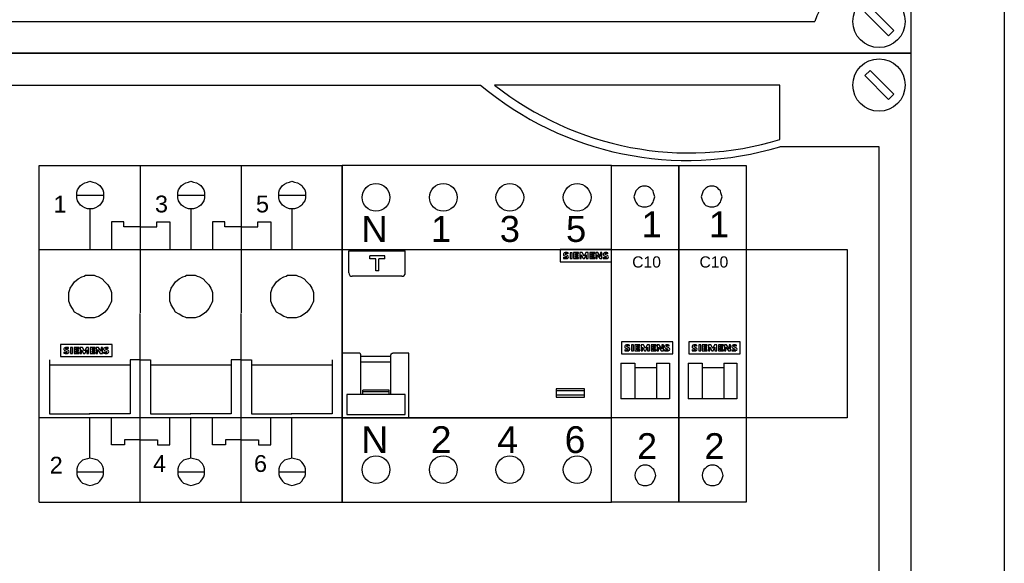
# Model space of a CAD drawing. Header units: millimetres. Extents: x 449515 to 838834, y -400723 to -307130.
# Tile 37 of 38: x 836201 to 838834, y -313244 to -311790. Entities that reach past the tile are written whole.
import ezdxf

# ---------------------------------------------------------------- set-up
doc = ezdxf.new("R2010")
doc.units = ezdxf.units.MM
doc.header["$LTSCALE"] = 25.4
doc.linetypes.add('CENTER', pattern=[2, 1.25, -0.25, 0.25, -0.25])
doc.layers.add('!Siemens Podklad_8GK_sikus', color=250, linetype='Continuous', lineweight=100)
doc.layers.add('R5', color=7, linetype='Continuous')
doc.layers.add('RPOMP', color=7, linetype='Continuous')
doc.styles.get("Standard").update_dxf_attribs({"font": 'arial.ttf'})

# ---------------------------------------------------------------- blocks, each defined once
blk = doc.blocks.new('AD_A630_P_W1950-1800_S800-750_G210~1')
at = {"color": 0, "linetype": 'ByBlock', "lineweight": -2}
for p, q in [((800, 1950), (800, 0)), ((775, 1925), (775, 125))]:
    blk.add_line(p, q, dxfattribs=at)
blk = doc.blocks.new('AD_8GK4401-2KK32')
for p, q in [((750, 0), (750, -300)), ((744.06, -295.36), (737.7, -288.99)), ((739.11, -287.58), (745.47, -293.94)), ((115, -291.5), (724.37, -291.5)), ((745.47, -293.94), (744.06, -295.36)), ((750, -300), (0, -300))]:
    blk.add_line(p, q)
blk.add_circle((741.5, -291.5), 7)
blk.add_arc((750, -300), 27, 108.3496, 161.6504)
blk = doc.blocks.new('AD_8GK4351-4KK22')
at = {"color": 0}
for p, q in [((0, 0), (500, 0)), ((500, 0), (500, -600)), ((487.7, -5.99), (489.11, -4.58)), ((489.11, -4.58), (495.47, -10.94)), ((494.06, -12.36), (487.7, -5.99)), ((25.63, -8.5), (385, -8.5)), ((465, -8.5), (388.74, -8.5)), ((465, -23.09), (465, -8.5)), ((495.47, -10.94), (494.06, -12.36)), ((491.5, -25), (465, -25)), ((267, -97.5), (267, -52.5)), ((267, -52.5), (483, -52.5)), ((483, -52.5), (483, -97.5)), ((483, -97.5), (267, -97.5))]:
    blk.add_line(p, q, dxfattribs=at)
blk.add_line((491.5, -574.37), (491.5, -25))
blk.add_circle((491.5, -8.5), 7, dxfattribs=at)
for centre, radius, start in [((440.22, 57.06), 85.72, 229.8903), ((440.8, 57.06), 83.72, 231.5438)]:
    blk.add_arc(centre, radius, start, 286.802, dxfattribs=at)
blk = doc.blocks.new('*U670')
at = {"layer": '!Siemens Podklad_8GK_sikus', "color": 0, "lineweight": -2}
blk.add_line((500, 0), (500, -1800), dxfattribs=at)
at = {"layer": '!Siemens Podklad_8GK_sikus', "color": 4, "linetype": 'CENTER', "lineweight": -2}
blk.add_line((0, -300), (500, -300), dxfattribs=at)
blk = doc.blocks.new('AD_SIEMENS_znaczeki')
at = {"color": 0}
for p, q in [((1755.293, 772.573), (1755.293, 771.993)), ((1757.763, 772.573), (1755.293, 772.573)), ((1757.763, 771.993), (1757.763, 772.573)), ((1755.45, 772.205), (1755.45, 772.149)), ((1755.501, 772.274), (1755.599, 772.234)), ((1755.652, 772.292), (1755.544, 772.343)), ((1755.675, 772.372), (1755.675, 772.422)), ((1755.773, 772.425), (1755.773, 772.143)), ((1755.864, 772.425), (1755.773, 772.425)), ((1755.773, 772.143), (1755.864, 772.143)), ((1755.864, 772.143), (1755.864, 772.425)), ((1755.939, 772.426), (1755.939, 772.141)), ((1756.18, 772.426), (1755.939, 772.426)), ((1755.939, 772.141), (1756.18, 772.141)), ((1756.03, 772.309), (1756.03, 772.379)), ((1756.03, 772.379), (1756.18, 772.379)), ((1756.159, 772.309), (1756.03, 772.309)), ((1756.03, 772.193), (1756.03, 772.266)), ((1756.03, 772.266), (1756.159, 772.266)), ((1756.18, 772.193), (1756.03, 772.193)), ((1756.159, 772.266), (1756.159, 772.309)), ((1756.18, 772.379), (1756.18, 772.426)), ((1756.18, 772.141), (1756.18, 772.193)), ((1756.235, 772.426), (1756.235, 772.141)), ((1756.347, 772.426), (1756.235, 772.426)), ((1756.235, 772.141), (1756.299, 772.141)), ((1756.299, 772.141), (1756.299, 772.321)), ((1756.299, 772.321), (1756.399, 772.141)), ((1756.444, 772.251), (1756.347, 772.426)), ((1756.399, 772.141), (1756.458, 772.141)), ((1756.53, 772.426), (1756.444, 772.251)), ((1756.458, 772.141), (1756.546, 772.321)), ((1756.637, 772.426), (1756.53, 772.426)), ((1756.546, 772.321), (1756.546, 772.141)), ((1756.546, 772.141), (1756.637, 772.141)), ((1756.637, 772.141), (1756.637, 772.426)), ((1756.712, 772.426), (1756.712, 772.141)), ((1756.953, 772.426), (1756.712, 772.426)), ((1756.712, 772.141), (1756.953, 772.141)), ((1756.803, 772.309), (1756.803, 772.379)), ((1756.803, 772.379), (1756.953, 772.379)), ((1756.932, 772.309), (1756.803, 772.309)), ((1756.803, 772.193), (1756.803, 772.266)), ((1756.803, 772.266), (1756.932, 772.266)), ((1756.953, 772.193), (1756.803, 772.193)), ((1756.932, 772.266), (1756.932, 772.309)), ((1756.953, 772.379), (1756.953, 772.426)), ((1756.953, 772.141), (1756.953, 772.193)), ((1757.008, 772.426), (1757.008, 772.141)), ((1757.11, 772.426), (1757.008, 772.426)), ((1757.008, 772.141), (1757.072, 772.141)), ((1757.072, 772.141), (1757.072, 772.326)), ((1757.072, 772.326), (1757.2, 772.141)), ((1757.238, 772.245), (1757.11, 772.426)), ((1757.2, 772.141), (1757.303, 772.141)), ((1757.238, 772.426), (1757.238, 772.245)), ((1757.303, 772.426), (1757.238, 772.426)), ((1757.303, 772.141), (1757.303, 772.426)), ((1757.361, 772.209), (1757.361, 772.149)), ((1757.407, 772.277), (1757.51, 772.227)), ((1757.563, 772.292), (1757.455, 772.343)), ((1757.585, 772.372), (1757.585, 772.422)), ((1755.293, 771.993), (1757.763, 771.993))]:
    blk.add_line(p, q, dxfattribs=at)
for centre, major_axis, start_param, end_param in [((1755.532, 772.346), (0.0852, 0), 2.06576, 3.66098), ((1755.562, 772.527), (0.383, 0), 4.4151, 4.655269), ((1755.557, 772.547), (0.465, 0), 4.480311, 4.786895), ((1755.542, 772.351), (-0.0968, 0), 0.519387, 1.135975), ((1755.576, 772.275), (-0.178, 0), -1.570796, -1.075832), ((1755.554, 772.36), (-0.0209, 0), -1.07402, 1.07402), ((1755.547, 772.289), (0.112, 0), 4.655269, 5.197087), ((1755.581, 772.316), (-0.0775, 0), 4.682533, 5.209165), ((1755.576, 772.023), (-0.465, 0), 4.499109, 4.712389), ((1755.572, 772.047), (0.383, 0), 1.298767, 1.54094), ((1755.579, 772.282), (0.163, 0), -1.49629, -1.148117), ((1755.589, 772.218), (-0.0209, 0), 2.055494, 4.227691), ((1755.609, 772.223), (0.0891, 0), -1.148117, 1.07402), ((1757.443, 772.346), (0.0852, 0), 2.06576, 3.66098), ((1757.486, 772.527), (0.383, 0), 4.378973, 4.682131), ((1757.468, 772.547), (-0.465, 0), 1.338719, 1.645302), ((1757.453, 772.351), (-0.0968, 0), 0.519387, 1.07402), ((1757.487, 772.275), (-0.178, 0), -1.570796, -1.075832), ((1757.465, 772.36), (0.0209, 0), 2.067572, 4.215613), ((1757.491, 772.316), (-0.0775, 0), 4.682533, 5.209165), ((1757.478, 772.289), (0.112, 0), 4.682131, 4.957102), ((1757.487, 772.023), (-0.465, 0), 4.499109, 4.712389), ((1757.482, 772.047), (0.383, 0), 1.298767, 1.54094), ((1757.49, 772.282), (0.163, 0), -1.49629, -1.148117), ((1757.5, 772.211), (-0.0209, 0), 1.815509, 4.215613), ((1757.52, 772.223), (0.0891, 0), -1.148117, 1.07402)]:
    blk.add_ellipse(centre, major_axis=major_axis, ratio=0.878278, start_param=start_param, end_param=end_param, dxfattribs=at)
blk = doc.blocks.new('AD_5SG71_MINIZED_3p')
at = {"color": 0, "linetype": 'Continuous'}
for p, q in [((0, 67.5), (81, 67.5)), ((0, -22.5), (0, 67.5)), ((27, 67.5), (27, 28.09)), ((27, 67.5), (27, 28.09)), ((54, 67.5), (54, 28.09)), ((81, -22.5), (81, 67.5)), ((12.92, 63.06), (13.5, 63.26)), ((13.5, 63.26), (14.27, 63.06)), ((39.92, 63.06), (40.5, 63.26)), ((40.5, 63.26), (41.27, 63.06)), ((66.92, 63.06), (67.5, 63.26)), ((67.5, 63.26), (68.27, 63.06)), ((10.03, 60.36), (10.22, 60.94)), ((10.22, 60.94), (10.61, 61.52)), ((10.61, 61.52), (10.99, 62.1)), ((10.99, 62.1), (11.57, 62.49)), ((11.57, 62.49), (12.15, 62.87)), ((12.15, 62.87), (12.92, 63.06)), ((14.27, 63.06), (15.04, 62.87)), ((15.04, 62.87), (15.62, 62.49)), ((15.62, 62.49), (16.2, 62.1)), ((16.2, 62.1), (16.59, 61.52)), ((16.59, 61.52), (16.97, 60.94)), ((16.97, 60.94), (17.16, 60.36)), ((37.03, 60.36), (37.22, 60.94)), ((37.22, 60.94), (37.61, 61.52)), ((37.61, 61.52), (37.99, 62.1)), ((37.99, 62.1), (38.57, 62.49)), ((38.57, 62.49), (39.15, 62.87)), ((39.15, 62.87), (39.92, 63.06)), ((41.27, 63.06), (42.04, 62.87)), ((42.04, 62.87), (42.62, 62.49)), ((42.62, 62.49), (43.2, 62.1)), ((43.2, 62.1), (43.59, 61.52)), ((43.59, 61.52), (43.97, 60.94)), ((43.97, 60.94), (44.16, 60.36)), ((64.03, 60.36), (64.22, 60.94)), ((64.22, 60.94), (64.61, 61.52)), ((64.61, 61.52), (64.99, 62.1)), ((64.99, 62.1), (65.57, 62.49)), ((65.57, 62.49), (66.15, 62.87)), ((66.15, 62.87), (66.92, 63.06)), ((68.27, 63.06), (69.04, 62.87)), ((69.04, 62.87), (69.62, 62.49)), ((69.62, 62.49), (70.2, 62.1)), ((70.2, 62.1), (70.59, 61.52)), ((70.59, 61.52), (70.97, 60.94)), ((70.97, 60.94), (71.16, 60.36)), ((10.03, 59.59), (10.03, 60.36)), ((10.03, 58.82), (10.03, 59.59)), ((10.22, 58.05), (10.03, 58.82)), ((10.22, 59.59), (17.16, 59.59)), ((10.61, 57.47), (10.22, 58.05)), ((16.97, 58.05), (16.59, 57.47)), ((17.16, 58.82), (16.97, 58.05)), ((17.16, 60.36), (17.16, 59.59)), ((17.16, 59.59), (17.16, 58.82)), ((37.03, 59.59), (37.03, 60.36)), ((37.03, 58.82), (37.03, 59.59)), ((37.22, 58.05), (37.03, 58.82)), ((37.22, 59.59), (44.16, 59.59)), ((37.61, 57.47), (37.22, 58.05)), ((43.97, 58.05), (43.59, 57.47)), ((44.16, 58.82), (43.97, 58.05)), ((44.16, 60.36), (44.16, 59.59)), ((44.16, 59.59), (44.16, 58.82)), ((64.03, 59.59), (64.03, 60.36)), ((64.03, 58.82), (64.03, 59.59)), ((64.22, 58.05), (64.03, 58.82)), ((64.22, 59.59), (71.16, 59.59)), ((64.61, 57.47), (64.22, 58.05)), ((70.97, 58.05), (70.59, 57.47)), ((71.16, 58.82), (70.97, 58.05)), ((71.16, 60.36), (71.16, 59.59)), ((71.16, 59.59), (71.16, 58.82)), ((10.99, 56.89), (10.61, 57.47)), ((11.57, 56.51), (10.99, 56.89)), ((12.15, 56.12), (11.57, 56.51)), ((12.92, 55.93), (12.15, 56.12)), ((13.5, 55.93), (12.92, 55.93)), ((14.27, 55.93), (13.5, 55.93)), ((15.04, 56.12), (14.27, 55.93)), ((15.62, 56.51), (15.04, 56.12)), ((16.2, 56.89), (15.62, 56.51)), ((16.59, 57.47), (16.2, 56.89)), ((37.99, 56.89), (37.61, 57.47)), ((38.57, 56.51), (37.99, 56.89)), ((39.15, 56.12), (38.57, 56.51)), ((39.92, 55.93), (39.15, 56.12)), ((40.5, 55.93), (39.92, 55.93)), ((41.27, 55.93), (40.5, 55.93)), ((42.04, 56.12), (41.27, 55.93)), ((42.62, 56.51), (42.04, 56.12)), ((43.2, 56.89), (42.62, 56.51)), ((43.59, 57.47), (43.2, 56.89)), ((64.99, 56.89), (64.61, 57.47)), ((65.57, 56.51), (64.99, 56.89)), ((66.15, 56.12), (65.57, 56.51)), ((66.92, 55.93), (66.15, 56.12)), ((67.5, 55.93), (66.92, 55.93)), ((68.27, 55.93), (67.5, 55.93)), ((69.04, 56.12), (68.27, 55.93)), ((69.62, 56.51), (69.04, 56.12)), ((70.2, 56.89), (69.62, 56.51)), ((70.59, 57.47), (70.2, 56.89)), ((19.29, 52.39), (19.29, 45)), ((22.56, 52.39), (19.29, 52.39)), ((22.56, 51.04), (22.56, 52.39)), ((27, 51.04), (22.56, 51.04)), ((27, 51.04), (31.44, 51.04)), ((31.44, 52.39), (34.91, 52.39)), ((31.44, 51.04), (31.44, 52.39)), ((34.91, 52.39), (34.91, 45)), ((46.29, 52.39), (46.29, 45)), ((49.56, 52.39), (46.29, 52.39)), ((49.56, 51.04), (49.56, 52.39)), ((54, 51.04), (49.56, 51.04)), ((54, 51.04), (58.44, 51.04)), ((58.44, 52.39), (61.91, 52.39)), ((58.44, 51.04), (58.44, 52.39)), ((61.91, 52.39), (61.91, 45)), ((0, 45), (81, 45)), ((9.45, 36.39), (10.41, 37.16)), ((10.41, 37.16), (11.38, 37.74)), ((11.38, 37.74), (11.96, 37.93)), ((11.96, 37.93), (12.34, 38.12)), ((12.34, 38.12), (12.92, 38.12)), ((12.92, 38.12), (13.5, 38.12)), ((13.5, 38.12), (14.08, 38.12)), ((14.08, 38.12), (14.66, 38.12)), ((14.66, 38.12), (15.24, 37.93)), ((15.24, 37.93), (15.81, 37.74)), ((15.81, 37.74), (16.78, 37.16)), ((16.78, 37.16), (17.55, 36.39)), ((36.45, 36.39), (37.41, 37.16)), ((37.41, 37.16), (38.38, 37.74)), ((38.38, 37.74), (38.96, 37.93)), ((38.96, 37.93), (39.34, 38.12)), ((39.34, 38.12), (39.92, 38.12)), ((39.92, 38.12), (40.5, 38.12)), ((40.5, 38.12), (41.08, 38.12)), ((41.08, 38.12), (41.66, 38.12)), ((41.66, 38.12), (42.24, 37.93)), ((42.24, 37.93), (42.81, 37.74)), ((42.81, 37.74), (43.78, 37.16)), ((43.78, 37.16), (44.55, 36.39)), ((63.45, 36.39), (64.41, 37.16)), ((64.41, 37.16), (65.38, 37.74)), ((65.38, 37.74), (65.96, 37.93)), ((65.96, 37.93), (66.34, 38.12)), ((66.34, 38.12), (66.92, 38.12)), ((66.92, 38.12), (67.5, 38.12)), ((67.5, 38.12), (68.08, 38.12)), ((68.08, 38.12), (68.66, 38.12)), ((68.66, 38.12), (69.24, 37.93)), ((69.24, 37.93), (69.81, 37.74)), ((69.81, 37.74), (70.78, 37.16)), ((70.78, 37.16), (71.55, 36.39)), ((8.1, 34.07), (8.29, 34.65)), ((8.29, 34.65), (8.87, 35.61)), ((8.87, 35.61), (9.45, 36.39)), ((17.55, 36.39), (18.32, 35.61)), ((18.32, 35.61), (18.9, 34.65)), ((18.9, 34.65), (19.09, 34.07)), ((35.1, 34.07), (35.29, 34.65)), ((35.29, 34.65), (35.87, 35.61)), ((35.87, 35.61), (36.45, 36.39)), ((44.55, 36.39), (45.32, 35.61)), ((45.32, 35.61), (45.9, 34.65)), ((45.9, 34.65), (46.09, 34.07)), ((62.1, 34.07), (62.29, 34.65)), ((62.29, 34.65), (62.87, 35.61)), ((62.87, 35.61), (63.45, 36.39)), ((71.55, 36.39), (72.32, 35.61)), ((72.32, 35.61), (72.9, 34.65)), ((72.9, 34.65), (73.09, 34.07)), ((7.91, 33.49), (8.1, 34.07)), ((7.91, 32.91), (7.91, 33.49)), ((7.91, 32.34), (7.91, 32.91)), ((7.91, 31.76), (7.91, 32.34)), ((7.91, 31.18), (7.91, 31.76)), ((19.09, 34.07), (19.29, 33.49)), ((19.29, 33.49), (19.29, 32.91)), ((19.29, 32.91), (19.29, 32.34)), ((19.29, 32.34), (19.29, 31.76)), ((19.29, 31.76), (19.29, 31.18)), ((34.91, 33.49), (35.1, 34.07)), ((34.91, 32.91), (34.91, 33.49)), ((34.91, 32.34), (34.91, 32.91)), ((34.91, 31.76), (34.91, 32.34)), ((34.91, 31.18), (34.91, 31.76)), ((46.09, 34.07), (46.29, 33.49)), ((46.29, 33.49), (46.29, 32.91)), ((46.29, 32.91), (46.29, 32.34)), ((46.29, 32.34), (46.29, 31.76)), ((46.29, 31.76), (46.29, 31.18)), ((61.91, 33.49), (62.1, 34.07)), ((61.91, 32.91), (61.91, 33.49)), ((61.91, 32.34), (61.91, 32.91)), ((61.91, 31.76), (61.91, 32.34)), ((61.91, 31.18), (61.91, 31.76)), ((73.09, 34.07), (73.29, 33.49)), ((73.29, 33.49), (73.29, 32.91)), ((73.29, 32.91), (73.29, 32.34)), ((73.29, 32.34), (73.29, 31.76)), ((73.29, 31.76), (73.29, 31.18)), ((8.1, 30.79), (7.91, 31.18)), ((8.29, 30.21), (8.1, 30.79)), ((8.87, 29.25), (8.29, 30.21)), ((9.45, 28.29), (8.87, 29.25)), ((18.32, 29.25), (17.55, 28.29)), ((18.9, 30.21), (18.32, 29.25)), ((19.09, 30.79), (18.9, 30.21)), ((19.29, 31.18), (19.09, 30.79)), ((35.1, 30.79), (34.91, 31.18)), ((35.29, 30.21), (35.1, 30.79)), ((35.87, 29.25), (35.29, 30.21)), ((36.45, 28.29), (35.87, 29.25)), ((45.32, 29.25), (44.55, 28.29)), ((45.9, 30.21), (45.32, 29.25)), ((46.09, 30.79), (45.9, 30.21)), ((46.29, 31.18), (46.09, 30.79)), ((62.1, 30.79), (61.91, 31.18)), ((62.29, 30.21), (62.1, 30.79)), ((62.87, 29.25), (62.29, 30.21)), ((63.45, 28.29), (62.87, 29.25)), ((72.32, 29.25), (71.55, 28.29)), ((72.9, 30.21), (72.32, 29.25)), ((73.09, 30.79), (72.9, 30.21)), ((73.29, 31.18), (73.09, 30.79)), ((10.41, 27.71), (9.45, 28.29)), ((11.38, 27.13), (10.41, 27.71)), ((11.96, 26.94), (11.38, 27.13)), ((12.34, 26.74), (11.96, 26.94)), ((12.92, 26.74), (12.34, 26.74)), ((13.5, 26.74), (12.92, 26.74)), ((14.08, 26.74), (13.5, 26.74)), ((14.66, 26.74), (14.08, 26.74)), ((15.24, 26.94), (14.66, 26.74)), ((15.81, 27.13), (15.24, 26.94)), ((16.78, 27.71), (15.81, 27.13)), ((17.55, 28.29), (16.78, 27.71)), ((27, -22.5), (27, 27.9)), ((27, -22.5), (27, 27.9)), ((37.41, 27.71), (36.45, 28.29)), ((38.38, 27.13), (37.41, 27.71)), ((38.96, 26.94), (38.38, 27.13)), ((39.34, 26.74), (38.96, 26.94)), ((39.92, 26.74), (39.34, 26.74)), ((40.5, 26.74), (39.92, 26.74)), ((41.08, 26.74), (40.5, 26.74)), ((41.66, 26.74), (41.08, 26.74)), ((42.24, 26.94), (41.66, 26.74)), ((42.81, 27.13), (42.24, 26.94)), ((43.78, 27.71), (42.81, 27.13)), ((44.55, 28.29), (43.78, 27.71)), ((54, -22.5), (54, 27.9)), ((64.41, 27.71), (63.45, 28.29)), ((65.38, 27.13), (64.41, 27.71)), ((65.96, 26.94), (65.38, 27.13)), ((66.34, 26.74), (65.96, 26.94)), ((66.92, 26.74), (66.34, 26.74)), ((67.5, 26.74), (66.92, 26.74)), ((68.08, 26.74), (67.5, 26.74)), ((68.66, 26.74), (68.08, 26.74)), ((69.24, 26.94), (68.66, 26.74)), ((69.81, 27.13), (69.24, 26.94)), ((70.78, 27.71), (69.81, 27.13)), ((71.55, 28.29), (70.78, 27.71)), ((2.7, 15.56), (2.7, 1.09)), ((2.7, 14.21), (24.3, 14.21)), ((24.3, 15.56), (24.3, 1.09)), ((27, 15.56), (24.3, 15.56)), ((27, 15.56), (29.7, 15.56)), ((29.7, 15.56), (29.7, 1.09)), ((29.7, 14.21), (51.3, 14.21)), ((51.3, 15.56), (51.3, 1.09)), ((54, 15.56), (51.3, 15.56)), ((54, 15.56), (56.7, 15.56)), ((56.7, 15.56), (56.7, 1.09)), ((56.7, 14.21), (78.3, 14.21)), ((78.3, 15.56), (78.3, 1.09)), ((81, 0), (0, 0)), ((2.7, 1.09), (13.5, 1.09)), ((24.3, 1.09), (13.31, 1.09)), ((13.5, -10.74), (13.5, 0)), ((19.29, -7.2), (19.29, 0)), ((29.7, 1.09), (40.5, 1.09)), ((34.91, -7.2), (34.91, 0)), ((51.3, 1.09), (40.31, 1.09)), ((40.5, -10.74), (40.5, 0)), ((46.29, -7.2), (46.29, 0)), ((56.7, 1.09), (67.5, 1.09)), ((61.91, -7.2), (61.91, 0)), ((78.3, 1.09), (67.31, 1.09)), ((67.5, -10.74), (67.5, 0)), ((22.76, -7.2), (19.29, -7.2)), ((22.76, -5.85), (22.76, -7.2)), ((27, -5.85), (22.76, -5.85)), ((27, -5.85), (31.63, -5.85)), ((31.63, -5.85), (31.63, -7.2)), ((31.63, -7.2), (34.91, -7.2)), ((49.76, -7.2), (46.29, -7.2)), ((49.76, -5.85), (49.76, -7.2)), ((54, -5.85), (49.76, -5.85)), ((54, -5.85), (58.63, -5.85)), ((58.63, -5.85), (58.63, -7.2)), ((58.63, -7.2), (61.91, -7.2)), ((10.22, -13.05), (10.03, -13.63)), ((10.61, -12.28), (10.22, -13.05)), ((10.99, -11.89), (10.61, -12.28)), ((11.57, -11.31), (10.99, -11.89)), ((12.15, -11.12), (11.57, -11.31)), ((12.92, -10.93), (12.15, -11.12)), ((13.5, -10.74), (12.92, -10.93)), ((14.27, -10.93), (13.5, -10.74)), ((15.04, -11.12), (14.27, -10.93)), ((15.62, -11.31), (15.04, -11.12)), ((16.2, -11.89), (15.62, -11.31)), ((16.59, -12.28), (16.2, -11.89)), ((16.97, -13.05), (16.59, -12.28)), ((17.16, -13.63), (16.97, -13.05)), ((37.22, -13.05), (37.03, -13.63)), ((37.61, -12.28), (37.22, -13.05)), ((37.99, -11.89), (37.61, -12.28)), ((38.57, -11.31), (37.99, -11.89)), ((39.15, -11.12), (38.57, -11.31)), ((39.92, -10.93), (39.15, -11.12)), ((40.5, -10.74), (39.92, -10.93)), ((41.27, -10.93), (40.5, -10.74)), ((42.04, -11.12), (41.27, -10.93)), ((42.62, -11.31), (42.04, -11.12)), ((43.2, -11.89), (42.62, -11.31)), ((43.59, -12.28), (43.2, -11.89)), ((43.97, -13.05), (43.59, -12.28)), ((44.16, -13.63), (43.97, -13.05)), ((64.22, -13.05), (64.03, -13.63)), ((64.61, -12.28), (64.22, -13.05)), ((64.99, -11.89), (64.61, -12.28)), ((65.57, -11.31), (64.99, -11.89)), ((66.15, -11.12), (65.57, -11.31)), ((66.92, -10.93), (66.15, -11.12)), ((67.5, -10.74), (66.92, -10.93)), ((68.27, -10.93), (67.5, -10.74)), ((69.04, -11.12), (68.27, -10.93)), ((69.62, -11.31), (69.04, -11.12)), ((70.2, -11.89), (69.62, -11.31)), ((70.59, -12.28), (70.2, -11.89)), ((70.97, -13.05), (70.59, -12.28)), ((71.16, -13.63), (70.97, -13.05)), ((10.03, -13.63), (10.03, -14.4)), ((10.03, -14.4), (16.97, -14.4)), ((10.03, -14.4), (10.03, -15.17)), ((10.03, -15.17), (10.22, -15.75)), ((10.22, -15.75), (10.61, -16.33)), ((16.59, -16.33), (16.97, -15.75)), ((16.97, -15.75), (17.16, -15.17)), ((17.16, -14.4), (17.16, -13.63)), ((17.16, -15.17), (17.16, -14.4)), ((37.03, -13.63), (37.03, -14.4)), ((37.03, -14.4), (37.03, -15.17)), ((37.03, -14.4), (43.97, -14.4)), ((37.03, -15.17), (37.22, -15.75)), ((37.22, -15.75), (37.61, -16.33)), ((43.59, -16.33), (43.97, -15.75)), ((43.97, -15.75), (44.16, -15.17)), ((44.16, -14.4), (44.16, -13.63)), ((44.16, -15.17), (44.16, -14.4)), ((64.03, -13.63), (64.03, -14.4)), ((64.03, -14.4), (70.97, -14.4)), ((64.03, -14.4), (64.03, -15.17)), ((64.03, -15.17), (64.22, -15.75)), ((64.22, -15.75), (64.61, -16.33)), ((70.59, -16.33), (70.97, -15.75)), ((70.97, -15.75), (71.16, -15.17)), ((71.16, -14.4), (71.16, -13.63)), ((71.16, -15.17), (71.16, -14.4)), ((10.61, -16.33), (10.99, -16.91)), ((10.99, -16.91), (11.57, -17.49)), ((11.57, -17.49), (12.15, -17.68)), ((12.15, -17.68), (12.92, -17.87)), ((12.92, -17.87), (13.5, -18.06)), ((13.5, -18.06), (14.27, -17.87)), ((14.27, -17.87), (15.04, -17.68)), ((15.04, -17.68), (15.62, -17.49)), ((15.62, -17.49), (16.2, -16.91)), ((16.2, -16.91), (16.59, -16.33)), ((37.61, -16.33), (37.99, -16.91)), ((37.99, -16.91), (38.57, -17.49)), ((38.57, -17.49), (39.15, -17.68)), ((39.15, -17.68), (39.92, -17.87)), ((39.92, -17.87), (40.5, -18.06)), ((40.5, -18.06), (41.27, -17.87)), ((41.27, -17.87), (42.04, -17.68)), ((42.04, -17.68), (42.62, -17.49)), ((42.62, -17.49), (43.2, -16.91)), ((43.2, -16.91), (43.59, -16.33)), ((64.61, -16.33), (64.99, -16.91)), ((64.99, -16.91), (65.57, -17.49)), ((65.57, -17.49), (66.15, -17.68)), ((66.15, -17.68), (66.92, -17.87)), ((66.92, -17.87), (67.5, -18.06)), ((67.5, -18.06), (68.27, -17.87)), ((68.27, -17.87), (69.04, -17.68)), ((69.04, -17.68), (69.62, -17.49)), ((69.62, -17.49), (70.2, -16.91)), ((70.2, -16.91), (70.59, -16.33)), ((0, -22.5), (81, -22.5))]:
    blk.add_line(p, q, dxfattribs=at)
at = {"color": 0}
for p, q in [((13.5, 55.93), (13.5, 45)), ((40.5, 55.93), (40.5, 45)), ((67.5, 55.93), (67.5, 45))]:
    blk.add_line(p, q, dxfattribs=at)
at = {"xscale": 5.568180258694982, "yscale": 5.568180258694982, "zscale": 5.568180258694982}
blk.add_blockref('AD_SIEMENS_znaczeki', (-9768.1, -4282.19), dxfattribs=at)
at = {"color": 0}
for s, p in [('1', (3.81, 54.9)), ('3', (30.92, 54.94)), ('5', (57.92, 54.94)), ('2', (2.77, -14.9)), ('4', (30.39, -14.46)), ('6', (57.39, -14.46))]:
    blk.add_text(s, height=4.5, dxfattribs=at).set_placement(p)
blk = doc.blocks.new('AD_5SV_4p_L~25')
at = {"color": 0}
for p, q in [((0, 45), (72, 45)), ((1.75, 44.65), (16.85, 44.65)), ((1.75, 38.75), (1.75, 44.65)), ((7.35, 42.5), (7.35, 43.3)), ((11.35, 43.3), (7.35, 43.3)), ((8.95, 42.5), (7.35, 42.5)), ((8.95, 39.3), (8.95, 42.5)), ((9.75, 39.3), (9.75, 42.5)), ((11.35, 42.5), (9.75, 42.5)), ((11.35, 42.5), (11.35, 43.3)), ((16.85, 38.75), (16.85, 44.65)), ((15.95, 37.85), (2.65, 37.85)), ((9.75, 39.3), (8.95, 39.3)), ((4.5, 17.3), (0, 17.3)), ((4.53, 17.3), (4.5, 17.3)), ((4.56, 17.29), (4.53, 17.3)), ((4.59, 17.29), (4.56, 17.29)), ((4.62, 17.28), (4.59, 17.29)), ((4.65, 17.27), (4.62, 17.28)), ((4.68, 17.26), (4.65, 17.27)), ((4.71, 17.24), (4.68, 17.26)), ((4.74, 17.23), (4.71, 17.24)), ((4.76, 17.21), (4.74, 17.23)), ((4.79, 17.19), (4.76, 17.21)), ((4.81, 17.17), (4.79, 17.19)), ((4.83, 17.15), (4.81, 17.17)), ((4.85, 17.13), (4.83, 17.15)), ((4.87, 17.11), (4.85, 17.13)), ((4.89, 17.08), (4.87, 17.11)), ((4.91, 17.05), (4.89, 17.08)), ((4.93, 17.03), (4.91, 17.05)), ((4.94, 17), (4.93, 17.03)), ((4.95, 16.97), (4.94, 17)), ((4.96, 16.94), (4.95, 16.97)), ((4.97, 16.91), (4.96, 16.94)), ((4.98, 16.88), (4.97, 16.91)), ((4.99, 16.85), (4.98, 16.88)), ((4.99, 16.82), (4.99, 16.85)), ((5, 16.79), (4.99, 16.82)), ((5, 16.76), (5, 16.79)), ((5, 16.73), (5, 16.76)), ((5, 6.26), (5, 16.73)), ((13, 16.37), (5, 16.37)), ((13, 16.79), (13.01, 16.82)), ((13, 16.76), (13, 16.79)), ((13, 16.73), (13, 16.76)), ((13, 6.26), (13, 16.73)), ((13.01, 16.85), (13.02, 16.88)), ((13.01, 16.82), (13.01, 16.85)), ((13.02, 16.88), (13.03, 16.91)), ((13.03, 16.91), (13.04, 16.94)), ((13.04, 16.94), (13.05, 16.97)), ((13.05, 16.97), (13.06, 17)), ((13.06, 17), (13.07, 17.03)), ((13.07, 17.03), (13.09, 17.05)), ((13.09, 17.05), (13.11, 17.08)), ((13.11, 17.08), (13.13, 17.11)), ((13.13, 17.11), (13.15, 17.13)), ((13.15, 17.13), (13.17, 17.15)), ((13.17, 17.15), (13.19, 17.17)), ((13.19, 17.17), (13.21, 17.19)), ((13.21, 17.19), (13.24, 17.21)), ((13.24, 17.21), (13.26, 17.23)), ((13.26, 17.23), (13.29, 17.24)), ((13.29, 17.24), (13.32, 17.26)), ((13.32, 17.26), (13.35, 17.27)), ((13.35, 17.27), (13.38, 17.28)), ((13.38, 17.28), (13.41, 17.29)), ((13.41, 17.29), (13.44, 17.29)), ((13.44, 17.29), (13.47, 17.3)), ((13.47, 17.3), (13.5, 17.3)), ((17.8, 17.3), (13.5, 17.3)), ((17.8, 0), (17.8, 17.3)), ((13, 14.86), (5, 14.86)), ((5.5, 6.26), (5.5, 7.43)), ((12.5, 7.43), (5.5, 7.43)), ((12.5, 6.94), (5.5, 6.94)), ((12.5, 6.26), (12.5, 7.43)), ((64.72, 7.25), (57.22, 7.25)), ((64.72, 6.05), (57.22, 6.05)), ((0, 0), (72, 0))]:
    blk.add_line(p, q, dxfattribs=at)
for points in [[(0, -22.5), (72, -22.5), (72, 67.5), (0, 67.5)], [(16.8, 6.26), (1.2, 6.26), (1.2, 0.93), (16.8, 0.93)], [(64.72, 7.75), (57.22, 7.75), (57.22, 5.55), (64.72, 5.55)]]:
    blk.add_lwpolyline(points, close=True, dxfattribs=at)
for centre in [(9, 58.95), (27, 58.95), (44.8, 58.95), (62.8, 58.95), (9, -13.85), (27, -13.85), (44.8, -13.85), (62.8, -13.85)]:
    blk.add_circle(centre, 3.7, dxfattribs=at)
for centre, start, end in [((2.65, 38.75), 180, 270), ((15.95, 38.75), 270, 0)]:
    blk.add_arc(centre, 0.9, start, end, dxfattribs=at)
at = {"color": 0, "xscale": 5.568180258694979, "yscale": 5.568180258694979, "zscale": 5.568180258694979}
blk.add_blockref('AD_SIEMENS_znaczeki', (-9715.54, -4256.83), dxfattribs=at)
at = {"color": 0}
for s, height, p in [('N', 6.95, (5.09, 47.05)), ('1', 6.95, (23.73, 47.05)), ('3', 6.95, (42.11, 47.05)), ('5', 6.95, (59.82, 47.05)), ('N', 7.16, (5.09, -9.4)), ('2', 7.16, (23.65, -9.4)), ('4', 7.16, (41.43, -9.4)), ('6', 7.16, (59.45, -9.4))]:
    blk.add_text(s, height=height, dxfattribs=at).set_placement(p)
blk = doc.blocks.new('AD_5SY_1p_C10~4')
at = {"color": 0, "linetype": 'Continuous'}
for p, q in [((0, -22.5), (0, 67.5)), ((18, 67.5), (18, -22.5)), ((6.49, 60.69), (6.31, 60.17)), ((6.84, 61.05), (6.49, 60.69)), ((7.19, 61.4), (6.84, 61.05)), ((7.72, 61.75), (7.19, 61.4)), ((8.25, 61.93), (7.72, 61.75)), ((8.78, 61.93), (8.25, 61.93)), ((9.31, 61.93), (8.78, 61.93)), ((9.84, 61.75), (9.31, 61.93)), ((10.37, 61.4), (9.84, 61.75)), ((10.72, 61.05), (10.37, 61.4)), ((11.08, 60.69), (10.72, 61.05)), ((11.25, 60.17), (11.08, 60.69)), ((6.13, 59.64), (5.96, 59.11)), ((5.96, 59.11), (6.13, 58.58)), ((6.31, 60.17), (6.13, 59.64)), ((6.13, 58.58), (6.31, 58.05)), ((6.31, 58.05), (6.49, 57.69)), ((11.08, 57.69), (11.25, 58.05)), ((11.43, 59.64), (11.25, 60.17)), ((11.25, 58.05), (11.43, 58.58)), ((11.61, 59.11), (11.43, 59.64)), ((11.43, 58.58), (11.61, 59.11)), ((6.49, 57.69), (6.84, 57.17)), ((6.84, 57.17), (7.19, 56.81)), ((7.19, 56.81), (7.72, 56.64)), ((7.72, 56.64), (8.25, 56.46)), ((8.25, 56.46), (8.78, 56.46)), ((8.78, 56.46), (9.31, 56.46)), ((9.31, 56.46), (9.84, 56.64)), ((9.84, 56.64), (10.37, 56.81)), ((10.37, 56.81), (10.72, 57.17)), ((10.72, 57.17), (11.08, 57.69)), ((2.47, 14.65), (2.47, 5.12)), ((6.18, 14.65), (6.18, 5.12)), ((12, 13.41), (6.18, 13.41)), ((12, 14.65), (12, 5.12)), ((15.53, 14.65), (15.53, 5.12)), ((15.53, 5.12), (2.47, 5.12)), ((7.41, -13.15), (7.06, -13.5)), ((7.94, -12.79), (7.41, -13.15)), ((8.47, -12.62), (7.94, -12.79)), ((9, -12.62), (8.47, -12.62)), ((9.53, -12.62), (9, -12.62)), ((10.06, -12.79), (9.53, -12.62)), ((10.59, -13.15), (10.06, -12.79)), ((10.94, -13.5), (10.59, -13.15)), ((6.35, -14.74), (6.18, -15.44)), ((6.18, -15.44), (6.35, -15.97)), ((6.53, -14.38), (6.35, -14.74)), ((6.71, -13.85), (6.53, -14.38)), ((7.06, -13.5), (6.71, -13.85)), ((11.29, -13.85), (10.94, -13.5)), ((11.47, -14.38), (11.29, -13.85)), ((11.65, -14.74), (11.47, -14.38)), ((11.82, -15.44), (11.65, -14.74)), ((11.65, -15.97), (11.82, -15.44)), ((6.35, -15.97), (6.53, -16.5)), ((6.53, -16.5), (6.71, -16.85)), ((6.71, -16.85), (7.06, -17.38)), ((7.06, -17.38), (7.41, -17.74)), ((7.41, -17.74), (7.94, -17.91)), ((7.94, -17.91), (8.47, -18.09)), ((8.47, -18.09), (9, -18.09)), ((9, -18.09), (9.53, -18.09)), ((9.53, -18.09), (10.06, -17.91)), ((10.06, -17.91), (10.59, -17.74)), ((10.59, -17.74), (10.94, -17.38)), ((10.94, -17.38), (11.29, -16.85)), ((11.29, -16.85), (11.47, -16.5)), ((11.47, -16.5), (11.65, -15.97)), ((18, -22.5), (0, -22.5))]:
    blk.add_line(p, q, dxfattribs=at)
at = {"color": 0}
for p, q in [((0, 67.5), (18, 67.5)), ((2.47, 14.65), (6.18, 14.65)), ((12, 14.65), (15.53, 14.65)), ((18, 0), (0, 0))]:
    blk.add_line(p, q, dxfattribs=at)
blk.add_line((0, 45), (18, 45))
at = {"xscale": 5.56818025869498, "yscale": 5.56818025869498, "zscale": 5.56818025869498}
blk.add_blockref('AD_SIEMENS_znaczeki', (-9771.14, -4281.51), dxfattribs=at)
at = {"color": 0}
for s, p in [('1', (8.05, 48.31)), ('2', (6.82, -10.98))]:
    blk.add_text(s, height=6.88, dxfattribs=at).set_placement(p)
at = {"color": 0, "linetype": 'ByBlock', "lineweight": -2, "insert": (5.51, 43.19), "char_height": 3, "width": 9.115, "attachment_point": 1}
blk.add_mtext('{\\C256;C10}', dxfattribs=at)

msp = doc.modelspace()

# ---------------------------------------------------------------- block references
at = {"layer": 'R5', "xscale": 10, "yscale": 10, "zscale": 10}
for name, p in [('AD_A630_P_W1950-1800_S800-750_G210~1', (830833.8195, -328130.1288, -200)), ('AD_8GK4401-2KK32', (831083.8195, -308880.1288, -200)), ('*U670', (833583.8195, -308880.1288, -200)), ('AD_8GK4351-4KK22', (833583.8195, -311880.1288, -200)), ('AD_5SY_1p_C10~4', (837783.8206, -312855.1288, -200)), ('AD_5SY_1p_C10~4', (837963.8207, -312855.1288, -200))]:
    msp.add_blockref(name, p, dxfattribs=at)
at = {"layer": 'RPOMP', "xscale": 10, "yscale": 10, "zscale": 10}
for name, p in [('AD_5SG71_MINIZED_3p', (836253.8195, -312855.1288, -200)), ('AD_5SV_4p_L~25', (837063.8206, -312855.1287, -200))]:
    msp.add_blockref(name, p, dxfattribs=at)

doc.saveas('drawing.dxf')
